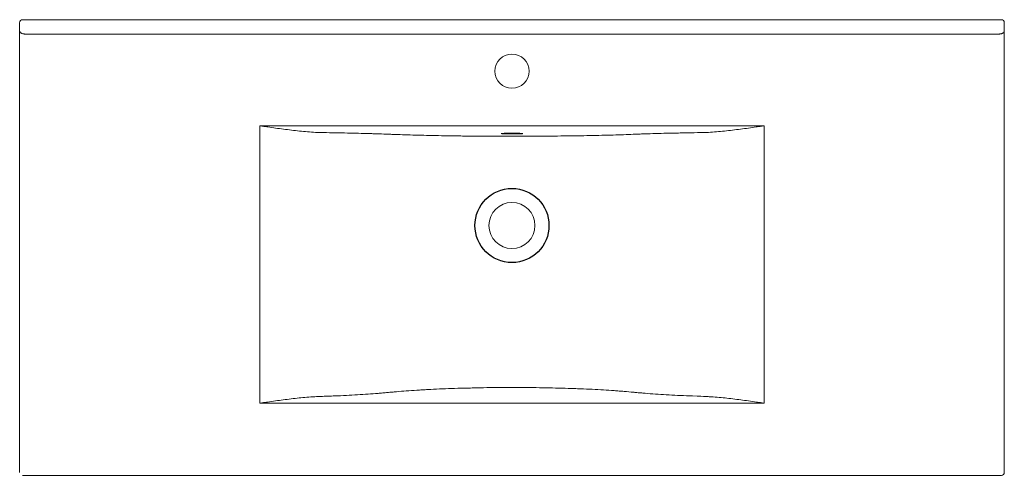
# Model space of a CAD drawing. Header units: millimetres. Extents: x 4585.33 to 4586.34, y 1671.33 to 1671.79.
import ezdxf

# ---------------------------------------------------------------- set-up
doc = ezdxf.new("R2010")
doc.units = ezdxf.units.MM
doc.linetypes.add('SLD-Solid', pattern=[0])
doc.layers.add('SANINDUSA', color=3, linetype='Continuous')

msp = doc.modelspace()

# ---------------------------------------------------------------- linework, layer by layer
at = {"layer": 'SANINDUSA', "linetype": 'SLD-Solid', "lineweight": 15}
for p, q in [((4585.3347, 1671.7823), (4585.3347, 1671.791)), ((4585.3377, 1671.794), (4586.3367, 1671.794)), ((4586.3397, 1671.791), (4586.3397, 1671.7823)), ((4585.3347, 1671.777), (4585.3347, 1671.7823)), ((4585.3397, 1671.7794), (4586.3347, 1671.7794)), ((4586.3397, 1671.7823), (4586.3397, 1671.777)), ((4585.3347, 1671.332), (4585.3347, 1671.777)), ((4586.3397, 1671.777), (4586.3397, 1671.332)), ((4585.5797, 1671.6858), (4586.0947, 1671.6858)), ((4585.5797, 1671.6858), (4585.5797, 1671.4026)), ((4586.0947, 1671.4026), (4586.0947, 1671.6858)), ((4586.0947, 1671.4026), (4585.5797, 1671.4026)), ((4586.3367, 1671.329), (4585.3377, 1671.329))]:
    msp.add_line(p, q, dxfattribs=at)
at = {"layer": 'SANINDUSA', "linetype": 'SLD-Solid', "lineweight": 15, "flags": 128}
msp.add_lwpolyline([(4585.8372, 1671.6774), (4585.8392, 1671.6775), (4585.8411, 1671.6775), (4585.8429, 1671.6775), (4585.8445, 1671.6775), (4585.8458, 1671.6776), (4585.8469, 1671.6776), (4585.8477, 1671.6777), (4585.8481, 1671.6778), (4585.8482, 1671.6778), (4585.848, 1671.6779), (4585.8473, 1671.678), (4585.8464, 1671.678), (4585.8452, 1671.6781), (4585.8437, 1671.6781), (4585.842, 1671.6782), (4585.8402, 1671.6782), (4585.8382, 1671.6782), (4585.8362, 1671.6782), (4585.8343, 1671.6782), (4585.8325, 1671.6782), (4585.8308, 1671.6781), (4585.8293, 1671.6781), (4585.8281, 1671.678), (4585.8271, 1671.678), (4585.8265, 1671.6779), (4585.8262, 1671.6778), (4585.8263, 1671.6778), (4585.8268, 1671.6777), (4585.8275, 1671.6776), (4585.8286, 1671.6776), (4585.83, 1671.6775), (4585.8316, 1671.6775), (4585.8334, 1671.6775), (4585.8353, 1671.6775), (4585.8372, 1671.6774)], dxfattribs=at)
at = {"layer": 'SANINDUSA', "linetype": 'SLD-Solid', "lineweight": 15}
for centre, radius in [((4585.8372, 1671.7415), 0.0175), ((4585.8372, 1671.584), 0.0235)]:
    msp.add_circle(centre, radius, dxfattribs=at)
at = {"layer": 'SANINDUSA'}
msp.add_circle((4585.8372, 1671.584), 0.0378, dxfattribs=at)
at = {"layer": 'SANINDUSA', "linetype": 'SLD-Solid', "lineweight": 15}
for centre, start, end in [((4585.3377, 1671.791), 90, 180), ((4586.3367, 1671.791), 0, 90), ((4586.3367, 1671.332), 270, 0)]:
    msp.add_arc(centre, 0.003, start, end, dxfattribs=at)
for points, knots in [([(4585.3397, 1671.7794), (4585.3394, 1671.7794), (4585.3391, 1671.7795), (4585.3384, 1671.7796), (4585.3381, 1671.7796), (4585.3375, 1671.7798), (4585.3372, 1671.7799), (4585.3367, 1671.7801), (4585.3364, 1671.7803), (4585.3361, 1671.7805), (4585.3359, 1671.7806), (4585.3357, 1671.7807), (4585.3356, 1671.7808), (4585.3354, 1671.781), (4585.3352, 1671.7812), (4585.335, 1671.7815), (4585.3349, 1671.7817), (4585.3348, 1671.782), (4585.3347, 1671.7822), (4585.3347, 1671.7823)], [0, 0, 0, 0, 0.125, 0.125, 0.25, 0.25, 0.375, 0.375, 0.5, 0.5, 0.5625, 0.5625, 0.625, 0.625, 0.75, 0.75, 0.875, 0.875, 1, 1, 1, 1]), ([(4586.3347, 1671.7794), (4586.3351, 1671.7794), (4586.3354, 1671.7795), (4586.3361, 1671.7796), (4586.3364, 1671.7796), (4586.337, 1671.7798), (4586.3373, 1671.7799), (4586.3378, 1671.7801), (4586.3381, 1671.7803), (4586.3384, 1671.7805), (4586.3385, 1671.7806), (4586.3387, 1671.7807), (4586.3388, 1671.7808), (4586.3391, 1671.781), (4586.3392, 1671.7812), (4586.3395, 1671.7815), (4586.3396, 1671.7817), (4586.3397, 1671.782), (4586.3397, 1671.7822), (4586.3397, 1671.7823)], [0, 0, 0, 0, 0.125, 0.125, 0.25, 0.25, 0.375, 0.375, 0.5, 0.5, 0.5625, 0.5625, 0.625, 0.625, 0.75, 0.75, 0.875, 0.875, 1, 1, 1, 1]), ([(4585.6447, 1671.6788), (4585.642, 1671.6788), (4585.6393, 1671.6789), (4585.6339, 1671.6792), (4585.6312, 1671.6794), (4585.6231, 1671.6801), (4585.6177, 1671.6806), (4585.6069, 1671.682), (4585.6014, 1671.6827), (4585.5933, 1671.6838), (4585.5906, 1671.6842), (4585.5865, 1671.6848), (4585.5852, 1671.685), (4585.5824, 1671.6854), (4585.5811, 1671.6856), (4585.5797, 1671.6858)], [0, 0, 0, 0, 0.125, 0.125, 0.25, 0.25, 0.5, 0.5, 0.75, 0.75, 0.875, 0.875, 0.9375, 0.9375, 1, 1, 1, 1]), ([(4585.6447, 1671.6788), (4585.6532, 1671.6787), (4585.6614, 1671.6786), (4585.677, 1671.6782), (4585.6844, 1671.678), (4585.6932, 1671.6778), (4585.6949, 1671.6777), (4585.6984, 1671.6776), (4585.7, 1671.6776), (4585.705, 1671.6774), (4585.7082, 1671.6773), (4585.7117, 1671.6771), (4585.712, 1671.6771), (4585.7128, 1671.6771), (4585.7132, 1671.6771), (4585.7143, 1671.677), (4585.7151, 1671.677), (4585.7174, 1671.6769), (4585.719, 1671.6769), (4585.7239, 1671.6767), (4585.7272, 1671.6766), (4585.7376, 1671.6762), (4585.7451, 1671.6761), (4585.7609, 1671.6757), (4585.7692, 1671.6756), (4585.7792, 1671.6754), (4585.7803, 1671.6754), (4585.7826, 1671.6754), (4585.7837, 1671.6754), (4585.7872, 1671.6753), (4585.7895, 1671.6753), (4585.7964, 1671.6752), (4585.801, 1671.6752), (4585.8104, 1671.6751), (4585.8151, 1671.6751), (4585.8246, 1671.6751), (4585.8293, 1671.6751), (4585.8366, 1671.6751), (4585.839, 1671.6751), (4585.8438, 1671.6751), (4585.8462, 1671.6751), (4585.8534, 1671.6751), (4585.8581, 1671.6751), (4585.8722, 1671.6752), (4585.8815, 1671.6753), (4585.8918, 1671.6754), (4585.8929, 1671.6754), (4585.8952, 1671.6754), (4585.8963, 1671.6755), (4585.8996, 1671.6755), (4585.9018, 1671.6755), (4585.9084, 1671.6756), (4585.9126, 1671.6757), (4585.9209, 1671.6759), (4585.925, 1671.676), (4585.9309, 1671.6761), (4585.9328, 1671.6762), (4585.9357, 1671.6762), (4585.9367, 1671.6763), (4585.9386, 1671.6763), (4585.9395, 1671.6763), (4585.9442, 1671.6765), (4585.9477, 1671.6766), (4585.9546, 1671.6768), (4585.9579, 1671.6769), (4585.9614, 1671.6771), (4585.9618, 1671.6771), (4585.9625, 1671.6771), (4585.9637, 1671.6772), (4585.9649, 1671.6772), (4585.9673, 1671.6773), (4585.969, 1671.6774), (4585.974, 1671.6776), (4585.9775, 1671.6777), (4585.9883, 1671.678), (4585.996, 1671.6782), (4586.0061, 1671.6784), (4586.0082, 1671.6784), (4586.0124, 1671.6785), (4586.0145, 1671.6786), (4586.021, 1671.6787), (4586.0254, 1671.6788), (4586.0298, 1671.6788)], [0, 0, 0, 0, 0.0625, 0.0625, 0.125, 0.125, 0.140625, 0.140625, 0.15625, 0.15625, 0.1875, 0.1875, 0.191406, 0.191406, 0.195313, 0.195313, 0.203125, 0.203125, 0.21875, 0.21875, 0.25, 0.25, 0.3125, 0.3125, 0.375, 0.375, 0.382813, 0.382813, 0.390625, 0.390625, 0.40625, 0.40625, 0.4375, 0.4375, 0.46875, 0.46875, 0.5, 0.5, 0.515625, 0.515625, 0.53125, 0.53125, 0.5625, 0.5625, 0.625, 0.625, 0.632813, 0.632813, 0.640625, 0.640625, 0.65625, 0.65625, 0.6875, 0.6875, 0.71875, 0.71875, 0.734375, 0.734375, 0.742188, 0.742188, 0.75, 0.75, 0.78125, 0.78125, 0.8125, 0.8125, 0.816406, 0.816406, 0.820313, 0.828125, 0.828125, 0.84375, 0.84375, 0.875, 0.875, 0.9375, 0.9375, 0.953125, 0.953125, 0.96875, 0.96875, 1, 1, 1, 1]), ([(4586.0298, 1671.6788), (4586.0325, 1671.6788), (4586.0352, 1671.6789), (4586.0406, 1671.6792), (4586.0433, 1671.6794), (4586.0514, 1671.6801), (4586.0568, 1671.6806), (4586.0676, 1671.682), (4586.073, 1671.6827), (4586.0812, 1671.6838), (4586.0839, 1671.6842), (4586.0879, 1671.6848), (4586.0893, 1671.685), (4586.092, 1671.6854), (4586.0934, 1671.6856), (4586.0947, 1671.6858)], [0, 0, 0, 0, 0.125, 0.125, 0.25, 0.25, 0.5, 0.5, 0.75, 0.75, 0.875, 0.875, 0.9375, 0.9375, 1, 1, 1, 1]), ([(4586.0155, 1671.4102), (4586.0113, 1671.4104), (4586.0073, 1671.4106), (4585.9994, 1671.411), (4585.9956, 1671.4112), (4585.9844, 1671.4119), (4585.9774, 1671.4124), (4585.9692, 1671.4131), (4585.9676, 1671.4132), (4585.9652, 1671.4134), (4585.9644, 1671.4135), (4585.9632, 1671.4136), (4585.9629, 1671.4137), (4585.9621, 1671.4137), (4585.9617, 1671.4138), (4585.9582, 1671.4141), (4585.9551, 1671.4144), (4585.9501, 1671.4148), (4585.9484, 1671.4149), (4585.945, 1671.4152), (4585.9433, 1671.4153), (4585.938, 1671.4157), (4585.9344, 1671.4159), (4585.9269, 1671.4164), (4585.9231, 1671.4166), (4585.9153, 1671.417), (4585.9113, 1671.4171), (4585.9061, 1671.4173), (4585.9051, 1671.4174), (4585.903, 1671.4175), (4585.902, 1671.4175), (4585.8988, 1671.4176), (4585.8967, 1671.4177), (4585.8904, 1671.4179), (4585.8861, 1671.418), (4585.8731, 1671.4183), (4585.8643, 1671.4185), (4585.853, 1671.4186), (4585.8507, 1671.4186), (4585.8462, 1671.4186), (4585.8439, 1671.4186), (4585.8371, 1671.4187), (4585.8326, 1671.4187), (4585.8236, 1671.4186), (4585.8192, 1671.4186), (4585.8103, 1671.4185), (4585.8058, 1671.4184), (4585.7992, 1671.4183), (4585.797, 1671.4182), (4585.7937, 1671.4181), (4585.7926, 1671.4181), (4585.7904, 1671.4181), (4585.7893, 1671.418), (4585.7839, 1671.4179), (4585.7797, 1671.4178), (4585.7671, 1671.4173), (4585.7591, 1671.417), (4585.7494, 1671.4165), (4585.7475, 1671.4164), (4585.7437, 1671.4161), (4585.7418, 1671.416), (4585.7363, 1671.4157), (4585.7328, 1671.4154), (4585.7259, 1671.4149), (4585.7226, 1671.4147), (4585.7178, 1671.4142), (4585.7162, 1671.4141), (4585.7143, 1671.4139), (4585.7139, 1671.4139), (4585.7132, 1671.4138), (4585.7128, 1671.4138), (4585.7117, 1671.4137), (4585.7109, 1671.4136), (4585.7086, 1671.4134), (4585.707, 1671.4132), (4585.7038, 1671.413), (4585.7022, 1671.4128), (4585.6972, 1671.4124), (4585.6938, 1671.4122), (4585.6833, 1671.4114), (4585.6759, 1671.411), (4585.6643, 1671.4104), (4585.6603, 1671.4102), (4585.6542, 1671.41), (4585.6521, 1671.4099), (4585.648, 1671.4098), (4585.6459, 1671.4097), (4585.6438, 1671.4096)], [0, 0, 0, 0, 0.03125, 0.03125, 0.0625, 0.0625, 0.125, 0.125, 0.140625, 0.140625, 0.148438, 0.148438, 0.152344, 0.152344, 0.15625, 0.15625, 0.1875, 0.1875, 0.203125, 0.203125, 0.21875, 0.21875, 0.25, 0.25, 0.28125, 0.28125, 0.3125, 0.3125, 0.320313, 0.320313, 0.328125, 0.328125, 0.34375, 0.34375, 0.375, 0.375, 0.4375, 0.4375, 0.453125, 0.453125, 0.46875, 0.46875, 0.5, 0.5, 0.53125, 0.53125, 0.5625, 0.5625, 0.578125, 0.578125, 0.585938, 0.585938, 0.59375, 0.59375, 0.625, 0.625, 0.6875, 0.6875, 0.703125, 0.703125, 0.71875, 0.71875, 0.75, 0.75, 0.78125, 0.78125, 0.796875, 0.796875, 0.800781, 0.800781, 0.804688, 0.804688, 0.8125, 0.8125, 0.828125, 0.828125, 0.84375, 0.84375, 0.875, 0.875, 0.9375, 0.9375, 0.96875, 0.96875, 0.984375, 0.984375, 1, 1, 1, 1]), ([(4585.6438, 1671.4096), (4585.6411, 1671.4096), (4585.6385, 1671.4095), (4585.6332, 1671.4091), (4585.6305, 1671.409), (4585.6225, 1671.4083), (4585.6172, 1671.4077), (4585.6065, 1671.4064), (4585.6011, 1671.4057), (4585.5931, 1671.4046), (4585.5904, 1671.4042), (4585.5864, 1671.4036), (4585.5851, 1671.4034), (4585.5824, 1671.403), (4585.5811, 1671.4028), (4585.5797, 1671.4026)], [0, 0, 0, 0, 0.125, 0.125, 0.25, 0.25, 0.5, 0.5, 0.75, 0.75, 0.875, 0.875, 0.9375, 0.9375, 1, 1, 1, 1]), ([(4586.0155, 1671.4102), (4586.0333, 1671.4096), (4586.036, 1671.4095), (4586.0413, 1671.4091), (4586.044, 1671.409), (4586.052, 1671.4083), (4586.0573, 1671.4077), (4586.068, 1671.4064), (4586.0733, 1671.4057), (4586.0814, 1671.4046), (4586.084, 1671.4042), (4586.088, 1671.4036), (4586.0894, 1671.4034), (4586.0921, 1671.403), (4586.0934, 1671.4028), (4586.0947, 1671.4026)], [0, 0, 0, 0, 0.125, 0.125, 0.25, 0.25, 0.5, 0.5, 0.75, 0.75, 0.875, 0.875, 0.9375, 0.9375, 1, 1, 1, 1])]:
    msp.add_open_spline(points, degree=3, knots=knots, dxfattribs=at)

doc.saveas('drawing.dxf')
